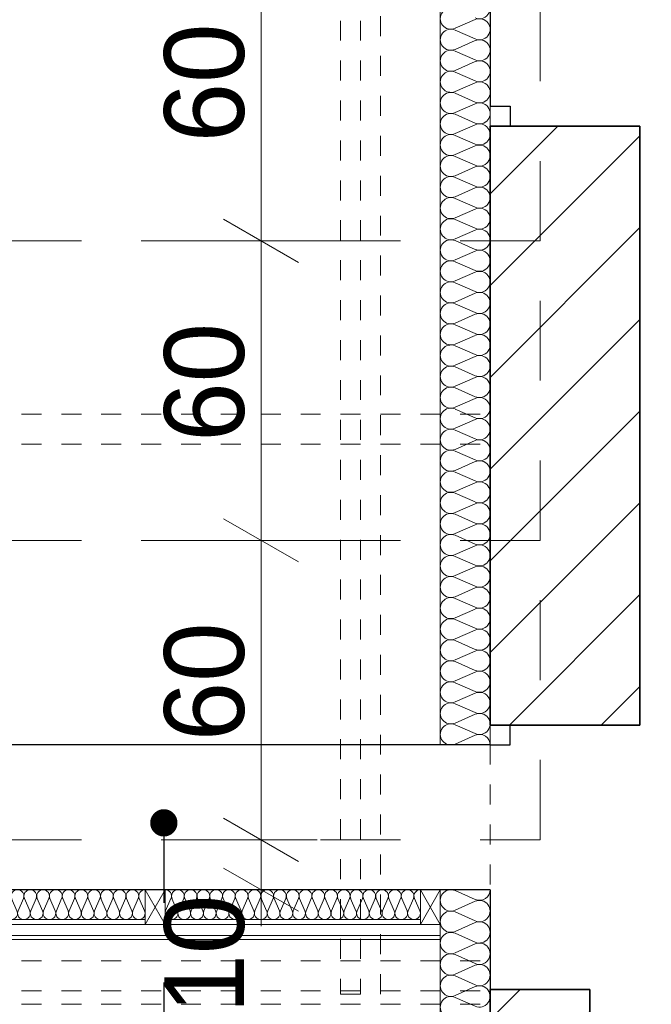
# Model space of a CAD drawing. Extents: x -547885 to -186295, y -25370 to 156194.
# Tile 86 of 256: x -507842 to -506575, y 41918 to 43891. Entities that reach past the tile are written whole.
import ezdxf

# ---------------------------------------------------------------- set-up
doc = ezdxf.new("R2010")
doc.units = 0
doc.header["$MEASUREMENT"] = 0
for name, pattern in [('Hidden Line copy', [80, 40, -40]), ('Krawędzie ukryte', [150, 100, -50]), ('Przerywana', [320, 160, -160])]:
    doc.linetypes.add(name, pattern=pattern)
for name, color, linetype in [('Arch ocieplenie', 7, 'Continuous'), ('Arch zmurowania', 7, 'Continuous'), ('INWENT WYMIARY', 7, 'Continuous')]:
    doc.layers.add(name, color=color, linetype=linetype)
for name, color, linetype, lineweight, true_color in [('Arch ocieplenie_Nr_Pióra__44', 7, 'Continuous', 9, 0x029e21), ('Arch ocieplenie_Nr_Pióra__9', 7, 'Continuous', 9, 0x3dad99), ('Arch wykończenie_Nr_Pióra__115', 7, 'Continuous', 13, 0xff66ff), ('Arch wykończenie_Nr_Pióra__3', 7, 'Continuous', 18, 0xff6600), ('Arch wykończenie_Nr_Pióra__9', 7, 'Continuous', 9, 0x3dad99), ('INWENT DACH_Nr_Pióra__2', 7, 'Continuous', 13, 0x7f7f7f), ('INWENT KONST. DREWNIANA_Nr_Pióra__2', 7, 'Continuous', 13, 0x7f7f7f)]:
    doc.layers.add(name, color=color, linetype=linetype, lineweight=lineweight, true_color=true_color)
for name, color, linetype, lineweight in [('Arch opisy_Nr_Pióra__21', 7, 'Continuous', 9), ('Arch zmurowania_Nr_Pióra__21', 7, 'Continuous', 9), ('Arch zmurowania_Nr_Pióra__27', 7, 'Continuous', 35), ('INWENT WYMIARY_Nr_Pióra__21', 7, 'Continuous', 9), ('INWENT. DRZWI_Nr_Pióra__21', 7, 'Continuous', 9), ('INWENT.ŚCIANY_Nr_Pióra__1', 7, 'Continuous', 25), ('INWENT.ŚCIANY_Nr_Pióra__21', 7, 'Continuous', 9), ('Istniejące stropy_Nr_Pióra__5', 7, 'Continuous', 13)]:
    doc.layers.add(name, color=color, linetype=linetype, lineweight=lineweight)
doc.styles.add('GENERATED_STYLE_2', font='txt')
doc.dimstyles.new('GENERATED_STYLE__13', dxfattribs={"dimtxt": 0.18, "dimasz": 109.44, "dimexe": 0.18, "dimexo": 0.0625, "dimgap": 0.09, "dimtad": 0, "dimtih": 1, "dimtoh": 1, "dimdec": 4, "dimzin": 0, "dimdsep": 46, "dimcen": 0.09, "dimadec": 0, "dimazin": 0, "dimtfac": 1, "dimtdec": 4, "dimtmove": 0, "dimatfit": 3, "dimldrblk": 'ARROWHEAD_11', "dimfxl": 0, "dimtolj": 1, "dimtzin": 0, "dimarcsym": 0})
doc.dimstyles.new('GENERATED_STYLE__5', dxfattribs={"dimtxt": 160.000002, "dimasz": 114, "dimexe": 0.18, "dimexo": 0, "dimgap": 0.09, "dimtad": 1, "dimtih": 1, "dimtoh": 1, "dimdec": 0, "dimlfac": 0.1, "dimzin": 0, "dimdsep": 46, "dimtxsty": 'GENERATED_STYLE_2', "dimblk": 'ARROWHEAD_2', "dimblk1": 'ARROWHEAD_2', "dimblk2": 'ARROWHEAD_2', "dimcen": 0.09, "dimclrd": 7, "dimclre": 7, "dimclrt": 7, "dimazin": 0, "dimtfac": 1, "dimtdec": 4, "dimtmove": 0, "dimatfit": 3, "dimfxl": 0, "dimtolj": 1, "dimtzin": 0, "dimarcsym": 0})
doc.dimstyles.new('GENERATED_STYLE__7', dxfattribs={"dimtxt": 160.000002, "dimasz": 114, "dimexe": 0.18, "dimexo": 0, "dimgap": 0.09, "dimtad": 1, "dimdec": 0, "dimlfac": 0.1, "dimzin": 0, "dimdsep": 46, "dimtxsty": 'GENERATED_STYLE_2', "dimblk": 'ARROWHEAD_2', "dimblk1": 'ARROWHEAD_2', "dimblk2": 'ARROWHEAD_2', "dimcen": 0.09, "dimclrd": 7, "dimclre": 7, "dimclrt": 7, "dimazin": 0, "dimtfac": 1, "dimtdec": 4, "dimtmove": 0, "dimatfit": 3, "dimfxl": 0, "dimtolj": 1, "dimtzin": 0, "dimarcsym": 0})
pattern_1 = [(45, (0, 0), (-91.923878, 91.923878), [])]

# ---------------------------------------------------------------- blocks, each defined once
blk = doc.blocks.new('Izolacja cieplna 14_75', base_point=(-508102.3, 42147.6))
at = {"layer": 'Arch ocieplenie_Nr_Pióra__44', "linetype": 'Continuous'}
for p, q in [((-508101.2, 42105.5), (-508090.6, 42129.8)), ((-508088.5, 42129.8), (-508077.8, 42105.5)), ((-508075.6, 42105.5), (-508065, 42129.8)), ((-508062.9, 42129.8), (-508052.2, 42105.5)), ((-508050, 42105.5), (-508039.4, 42129.8)), ((-508037.3, 42129.8), (-508026.6, 42105.5)), ((-508024.4, 42105.5), (-508013.8, 42129.8)), ((-508011.7, 42129.8), (-508001, 42105.5)), ((-507998.8, 42105.5), (-507988.2, 42129.8)), ((-507986.1, 42129.8), (-507975.4, 42105.5)), ((-507973.2, 42105.5), (-507962.6, 42129.8)), ((-507960.5, 42129.8), (-507949.8, 42105.5)), ((-507947.6, 42105.5), (-507937, 42129.8)), ((-507934.9, 42129.8), (-507924.2, 42105.5)), ((-507922, 42105.5), (-507911.4, 42129.8)), ((-507909.3, 42129.8), (-507898.6, 42105.5)), ((-507896.4, 42105.5), (-507885.8, 42129.8)), ((-507883.7, 42129.8), (-507873, 42105.5)), ((-507870.8, 42105.5), (-507860.2, 42129.8)), ((-507858.1, 42129.8), (-507847.4, 42105.5)), ((-507845.2, 42105.5), (-507834.6, 42129.8)), ((-507832.5, 42129.8), (-507821.8, 42105.5)), ((-507819.6, 42105.5), (-507809, 42129.8)), ((-507806.9, 42129.8), (-507796.2, 42105.5)), ((-507794, 42105.5), (-507783.4, 42129.8)), ((-507781.3, 42129.8), (-507770.6, 42105.5)), ((-507768.4, 42105.5), (-507757.8, 42129.8)), ((-507755.7, 42129.8), (-507745, 42105.5)), ((-507742.8, 42105.5), (-507732.2, 42129.8)), ((-507730.1, 42129.8), (-507719.4, 42105.5)), ((-507717.2, 42105.5), (-507706.6, 42129.8)), ((-507704.5, 42129.8), (-507693.8, 42105.5)), ((-507691.6, 42105.5), (-507681, 42129.8)), ((-507678.9, 42129.8), (-507668.2, 42105.5)), ((-507666, 42105.5), (-507655.4, 42129.8)), ((-507653.3, 42129.8), (-507642.6, 42105.5)), ((-507640.4, 42105.5), (-507629.8, 42129.8)), ((-507627.7, 42129.8), (-507617, 42105.5)), ((-507614.8, 42105.5), (-507604.2, 42129.8)), ((-507602.1, 42129.8), (-507591.4, 42105.5))]:
    blk.add_line(p, q, dxfattribs=at)
for centre, start_param, end_param in [((-508102.3, 42134.9), 5.870392, 7.853982), ((-508076.7, 42134.9), 5.870392, 9.837571), ((-508051.1, 42134.9), 5.870392, 9.837571), ((-508025.5, 42134.9), 5.870392, 9.837571), ((-507999.9, 42134.9), 5.870392, 9.837571), ((-507974.3, 42134.9), 5.870392, 9.837571), ((-507948.7, 42134.9), 5.870392, 9.837571), ((-507923.1, 42134.9), 5.870392, 9.837571), ((-507897.5, 42134.9), 5.870392, 9.837571), ((-507871.9, 42134.9), 5.870392, 9.837571), ((-507846.3, 42134.9), 5.870392, 9.837571), ((-507820.7, 42134.9), 5.870392, 9.837571), ((-507795.1, 42134.9), 5.870392, 9.837571), ((-507769.5, 42134.9), 5.870392, 9.837571), ((-507743.9, 42134.9), 5.870392, 9.837571), ((-507718.3, 42134.9), 5.870392, 9.837571), ((-507692.7, 42134.9), 5.870392, 9.837571), ((-507667.1, 42134.9), 5.870392, 9.837571), ((-507641.5, 42134.9), 5.870392, 9.837571), ((-507615.9, 42134.9), 5.870392, 9.837571), ((-507590.3, 42134.9), 1.570796, 3.554385), ((-508089.5, 42100.4), 2.728799, 6.695979), ((-508063.9, 42100.4), 2.728799, 6.695979), ((-508038.3, 42100.4), 2.728799, 6.695979), ((-508012.7, 42100.4), 2.728799, 6.695979), ((-507987.1, 42100.4), 2.728799, 6.695979), ((-507961.5, 42100.4), 2.728799, 6.695979), ((-507935.9, 42100.4), 2.728799, 6.695979), ((-507910.3, 42100.4), 2.728799, 6.695979), ((-507884.7, 42100.4), 2.728799, 6.695979), ((-507859.1, 42100.4), 2.728799, 6.695979), ((-507833.5, 42100.4), 2.728799, 6.695979), ((-507807.9, 42100.4), 2.728799, 6.695979), ((-507782.3, 42100.4), 2.728799, 6.695979), ((-507756.7, 42100.4), 2.728799, 6.695979), ((-507731.1, 42100.4), 2.728799, 6.695979), ((-507705.5, 42100.4), 2.728799, 6.695979), ((-507679.9, 42100.4), 2.728799, 6.695979), ((-507654.3, 42100.4), 2.728799, 6.695979), ((-507628.7, 42100.4), 2.728799, 6.695979), ((-507603.1, 42100.4), 2.728799, 6.695979)]:
    blk.add_ellipse(centre, major_axis=(12.8, 0), ratio=0.996929, start_param=start_param, end_param=end_param, dxfattribs=at)
blk = doc.blocks.new('Izolacja cieplna 14_76', base_point=(-507550.3, 42147.6))
at = {"layer": 'Arch ocieplenie_Nr_Pióra__44', "linetype": 'Continuous'}
for p, q in [((-507549.2, 42105.5), (-507538.6, 42129.8)), ((-507536.5, 42129.8), (-507525.8, 42105.5)), ((-507523.6, 42105.5), (-507513, 42129.8)), ((-507510.9, 42129.8), (-507500.2, 42105.5)), ((-507498, 42105.5), (-507487.4, 42129.8)), ((-507485.3, 42129.8), (-507474.6, 42105.5)), ((-507472.4, 42105.5), (-507461.8, 42129.8)), ((-507459.7, 42129.8), (-507449, 42105.5)), ((-507446.8, 42105.5), (-507436.2, 42129.8)), ((-507434.1, 42129.8), (-507423.4, 42105.5)), ((-507421.2, 42105.5), (-507410.6, 42129.8)), ((-507408.5, 42129.8), (-507397.8, 42105.5)), ((-507395.6, 42105.5), (-507385, 42129.8)), ((-507382.9, 42129.8), (-507372.2, 42105.5)), ((-507370, 42105.5), (-507359.4, 42129.8)), ((-507357.3, 42129.8), (-507346.6, 42105.5)), ((-507344.4, 42105.5), (-507333.8, 42129.8)), ((-507331.7, 42129.8), (-507321, 42105.5)), ((-507318.8, 42105.5), (-507308.2, 42129.8)), ((-507306.1, 42129.8), (-507295.4, 42105.5)), ((-507293.2, 42105.5), (-507282.6, 42129.8)), ((-507280.5, 42129.8), (-507269.8, 42105.5)), ((-507267.6, 42105.5), (-507257, 42129.8)), ((-507254.9, 42129.8), (-507244.2, 42105.5)), ((-507242, 42105.5), (-507231.4, 42129.8)), ((-507229.3, 42129.8), (-507218.6, 42105.5)), ((-507216.4, 42105.5), (-507205.8, 42129.8)), ((-507203.7, 42129.8), (-507193, 42105.5)), ((-507190.8, 42105.5), (-507180.2, 42129.8)), ((-507178.1, 42129.8), (-507167.4, 42105.5)), ((-507165.2, 42105.5), (-507154.6, 42129.8)), ((-507152.5, 42129.8), (-507141.8, 42105.5)), ((-507139.6, 42105.5), (-507129, 42129.8)), ((-507126.9, 42129.8), (-507116.2, 42105.5)), ((-507114, 42105.5), (-507103.4, 42129.8)), ((-507101.3, 42129.8), (-507090.6, 42105.5)), ((-507088.4, 42105.5), (-507077.8, 42129.8)), ((-507075.7, 42129.8), (-507065, 42105.5)), ((-507062.8, 42105.5), (-507052.2, 42129.8)), ((-507050.1, 42129.8), (-507039.4, 42105.5))]:
    blk.add_line(p, q, dxfattribs=at)
for centre, start_param, end_param in [((-507550.3, 42134.9), 5.870392, 7.853982), ((-507524.7, 42134.9), 5.870392, 9.837571), ((-507499.1, 42134.9), 5.870392, 9.837571), ((-507473.5, 42134.9), 5.870392, 9.837571), ((-507447.9, 42134.9), 5.870392, 9.837571), ((-507422.3, 42134.9), 5.870392, 9.837571), ((-507396.7, 42134.9), 5.870392, 9.837571), ((-507371.1, 42134.9), 5.870392, 9.837571), ((-507345.5, 42134.9), 5.870392, 9.837571), ((-507319.9, 42134.9), 5.870392, 9.837571), ((-507294.3, 42134.9), 5.870392, 9.837571), ((-507268.7, 42134.9), 5.870392, 9.837571), ((-507243.1, 42134.9), 5.870392, 9.837571), ((-507217.5, 42134.9), 5.870392, 9.837571), ((-507191.9, 42134.9), 5.870392, 9.837571), ((-507166.3, 42134.9), 5.870392, 9.837571), ((-507140.7, 42134.9), 5.870392, 9.837571), ((-507115.1, 42134.9), 5.870392, 9.837571), ((-507089.5, 42134.9), 5.870392, 9.837571), ((-507063.9, 42134.9), 5.870392, 9.837571), ((-507038.3, 42134.9), 1.570796, 3.554385), ((-507537.5, 42100.4), 2.728799, 6.695979), ((-507511.9, 42100.4), 2.728799, 6.695979), ((-507486.3, 42100.4), 2.728799, 6.695979), ((-507460.7, 42100.4), 2.728799, 6.695979), ((-507435.1, 42100.4), 2.728799, 6.695979), ((-507409.5, 42100.4), 2.728799, 6.695979), ((-507383.9, 42100.4), 2.728799, 6.695979), ((-507358.3, 42100.4), 2.728799, 6.695979), ((-507332.7, 42100.4), 2.728799, 6.695979), ((-507307.1, 42100.4), 2.728799, 6.695979), ((-507281.5, 42100.4), 2.728799, 6.695979), ((-507255.9, 42100.4), 2.728799, 6.695979), ((-507230.3, 42100.4), 2.728799, 6.695979), ((-507204.7, 42100.4), 2.728799, 6.695979), ((-507179.1, 42100.4), 2.728799, 6.695979), ((-507153.5, 42100.4), 2.728799, 6.695979), ((-507127.9, 42100.4), 2.728799, 6.695979), ((-507102.3, 42100.4), 2.728799, 6.695979), ((-507076.7, 42100.4), 2.728799, 6.695979), ((-507051.1, 42100.4), 2.728799, 6.695979)]:
    blk.add_ellipse(centre, major_axis=(12.8, 0), ratio=0.996929, start_param=start_param, end_param=end_param, dxfattribs=at)
blk = doc.blocks.new('Izolacja cieplna 14_84', base_point=(-506898.3, 42147.6))
at = {"layer": 'Arch ocieplenie_Nr_Pióra__9', "linetype": 'Continuous'}
for p, q in [((-506968.5, 42145.8), (-506928.1, 42128)), ((-506928.1, 42124.4), (-506968.5, 42106.6)), ((-506968.5, 42103), (-506928.1, 42085.2)), ((-506928.1, 42081.7), (-506968.5, 42063.9)), ((-506968.5, 42060.3), (-506928.1, 42042.5)), ((-506928.1, 42038.9), (-506968.5, 42021.1)), ((-506968.5, 42017.5), (-506928.1, 41999.7)), ((-506928.1, 41996.1), (-506968.5, 41978.3)), ((-506968.5, 41974.7), (-506928.1, 41956.9)), ((-506928.1, 41953.3), (-506968.5, 41935.5)), ((-506968.5, 41931.9), (-506928.1, 41914.1))]:
    blk.add_line(p, q, dxfattribs=at)
for centre, start_param, end_param in [((-506977.1, 42126.2), 2.728799, 6.695979), ((-506919.6, 42147.6), 5.870392, 7.853982), ((-506919.6, 42104.8), 5.870392, 9.837571), ((-506977.1, 42083.5), 2.728799, 6.695979), ((-506919.6, 42062.1), 5.870392, 9.837571), ((-506977.1, 42040.7), 2.728799, 6.695979), ((-506919.6, 42019.3), 5.870392, 9.837571), ((-506977.1, 41997.9), 2.728799, 6.695979), ((-506919.6, 41976.5), 5.870392, 9.837571), ((-506977.1, 41955.1), 2.728799, 6.695979), ((-506919.6, 41933.7), 5.870392, 9.837571), ((-506977.1, 41912.3), 2.728799, 6.695979)]:
    blk.add_ellipse(centre, major_axis=(0, -21.4), ratio=0.994127, start_param=start_param, end_param=end_param, dxfattribs=at)
blk = doc.blocks.new('Izolacja cieplna 14_206', base_point=(-506898.3, 44757.6))
at = {"layer": 'Arch ocieplenie_Nr_Pióra__44', "linetype": 'Continuous'}
for p, q in [((-506928.1, 43891.1), (-506968.5, 43873.6)), ((-506968.5, 43870), (-506928.1, 43852.5)), ((-506928.1, 43849), (-506968.5, 43831.4)), ((-506968.5, 43827.9), (-506928.1, 43810.3)), ((-506928.1, 43806.8), (-506968.5, 43789.2)), ((-506968.5, 43785.7), (-506928.1, 43768.1)), ((-506928.1, 43764.6), (-506968.5, 43747)), ((-506968.5, 43743.5), (-506928.1, 43725.9)), ((-506928.1, 43722.4), (-506968.5, 43704.9)), ((-506968.5, 43701.3), (-506928.1, 43683.8)), ((-506928.1, 43680.2), (-506968.5, 43662.7)), ((-506968.5, 43659.1), (-506928.1, 43641.6)), ((-506928.1, 43638), (-506968.5, 43620.5)), ((-506968.5, 43617), (-506928.1, 43599.4)), ((-506928.1, 43595.9), (-506968.5, 43578.3)), ((-506968.5, 43574.8), (-506928.1, 43557.2)), ((-506928.1, 43553.7), (-506968.5, 43536.1)), ((-506968.5, 43532.6), (-506928.1, 43515)), ((-506928.1, 43511.5), (-506968.5, 43493.9)), ((-506968.5, 43490.4), (-506928.1, 43472.9)), ((-506928.1, 43469.3), (-506968.5, 43451.8)), ((-506968.5, 43448.2), (-506928.1, 43430.7)), ((-506928.1, 43427.1), (-506968.5, 43409.6)), ((-506968.5, 43406), (-506928.1, 43388.5)), ((-506928.1, 43385), (-506968.5, 43367.4)), ((-506968.5, 43363.9), (-506928.1, 43346.3)), ((-506928.1, 43342.8), (-506968.5, 43325.2)), ((-506968.5, 43321.7), (-506928.1, 43304.1)), ((-506928.1, 43300.6), (-506968.5, 43283)), ((-506968.5, 43279.5), (-506928.1, 43261.9)), ((-506928.1, 43258.4), (-506968.5, 43240.9)), ((-506968.5, 43237.3), (-506928.1, 43219.8)), ((-506928.1, 43216.2), (-506968.5, 43198.7)), ((-506968.5, 43195.1), (-506928.1, 43177.6)), ((-506928.1, 43174), (-506968.5, 43156.5)), ((-506968.5, 43153), (-506928.1, 43135.4)), ((-506928.1, 43131.9), (-506968.5, 43114.3)), ((-506968.5, 43110.8), (-506928.1, 43093.2)), ((-506928.1, 43089.7), (-506968.5, 43072.1)), ((-506968.5, 43068.6), (-506928.1, 43051)), ((-506928.1, 43047.5), (-506968.5, 43029.9)), ((-506968.5, 43026.4), (-506928.1, 43008.9)), ((-506928.1, 43005.3), (-506968.5, 42987.8)), ((-506968.5, 42984.2), (-506928.1, 42966.7)), ((-506928.1, 42963.1), (-506968.5, 42945.6)), ((-506968.5, 42942), (-506928.1, 42924.5)), ((-506928.1, 42921), (-506968.5, 42903.4)), ((-506968.5, 42899.9), (-506928.1, 42882.3)), ((-506928.1, 42878.8), (-506968.5, 42861.2)), ((-506968.5, 42857.7), (-506928.1, 42840.1)), ((-506928.1, 42836.6), (-506968.5, 42819)), ((-506968.5, 42815.5), (-506928.1, 42797.9)), ((-506928.1, 42794.4), (-506968.5, 42776.9)), ((-506968.5, 42773.3), (-506928.1, 42755.8)), ((-506928.1, 42752.2), (-506968.5, 42734.7)), ((-506968.5, 42731.1), (-506928.1, 42713.6)), ((-506928.1, 42710), (-506968.5, 42692.5)), ((-506968.5, 42689), (-506928.1, 42671.4)), ((-506928.1, 42667.9), (-506968.5, 42650.3)), ((-506968.5, 42646.8), (-506928.1, 42629.2)), ((-506928.1, 42625.7), (-506968.5, 42608.1)), ((-506968.5, 42604.6), (-506928.1, 42587)), ((-506928.1, 42583.5), (-506968.5, 42565.9)), ((-506968.5, 42562.4), (-506928.1, 42544.9)), ((-506928.1, 42541.3), (-506968.5, 42523.8)), ((-506968.5, 42520.2), (-506928.1, 42502.7)), ((-506928.1, 42499.1), (-506968.5, 42481.6)), ((-506968.5, 42478), (-506928.1, 42460.5)), ((-506928.1, 42457), (-506968.5, 42439.4))]:
    blk.add_line(p, q, dxfattribs=at)
for centre, start_param, end_param in [((-506919.6, 43914), 4.299595, 8.266774), ((-506977.1, 43892.9), 1.158003, 5.125183), ((-506919.6, 43871.8), 4.299595, 8.266774), ((-506977.1, 43850.7), 1.158003, 5.125183), ((-506919.6, 43829.6), 4.299595, 8.266774), ((-506977.1, 43808.5), 1.158003, 5.125183), ((-506919.6, 43787.5), 4.299595, 8.266774), ((-506977.1, 43766.4), 1.158003, 5.125183), ((-506919.6, 43745.3), 4.299595, 8.266774), ((-506977.1, 43724.2), 1.158003, 5.125183), ((-506919.6, 43703.1), 4.299595, 8.266774), ((-506977.1, 43682), 1.158003, 5.125183), ((-506919.6, 43660.9), 4.299595, 8.266774), ((-506977.1, 43639.8), 1.158003, 5.125183), ((-506919.6, 43618.7), 4.299595, 8.266774), ((-506977.1, 43597.6), 1.158003, 5.125183), ((-506919.6, 43576.5), 4.299595, 8.266774), ((-506977.1, 43555.5), 1.158003, 5.125183), ((-506919.6, 43534.4), 4.299595, 8.266774), ((-506977.1, 43513.3), 1.158003, 5.125183), ((-506919.6, 43492.2), 4.299595, 8.266774), ((-506977.1, 43471.1), 1.158003, 5.125183), ((-506919.6, 43450), 4.299595, 8.266774), ((-506977.1, 43428.9), 1.158003, 5.125183), ((-506919.6, 43407.8), 4.299595, 8.266774), ((-506977.1, 43386.7), 1.158003, 5.125183), ((-506919.6, 43365.6), 4.299595, 8.266774), ((-506977.1, 43344.5), 1.158003, 5.125183), ((-506919.6, 43323.5), 4.299595, 8.266774), ((-506977.1, 43302.4), 1.158003, 5.125183), ((-506919.6, 43281.3), 4.299595, 8.266774), ((-506977.1, 43260.2), 1.158003, 5.125183), ((-506919.6, 43239.1), 4.299595, 8.266774), ((-506977.1, 43218), 1.158003, 5.125183), ((-506919.6, 43196.9), 4.299595, 8.266774), ((-506977.1, 43175.8), 1.158003, 5.125183), ((-506919.6, 43154.7), 4.299595, 8.266774), ((-506977.1, 43133.6), 1.158003, 5.125183), ((-506919.6, 43112.5), 4.299595, 8.266774), ((-506977.1, 43091.5), 1.158003, 5.125183), ((-506919.6, 43070.4), 4.299595, 8.266774), ((-506977.1, 43049.3), 1.158003, 5.125183), ((-506919.6, 43028.2), 4.299595, 8.266774), ((-506977.1, 43007.1), 1.158003, 5.125183), ((-506919.6, 42986), 4.299595, 8.266774), ((-506977.1, 42964.9), 1.158003, 5.125183), ((-506919.6, 42943.8), 4.299595, 8.266774), ((-506977.1, 42922.7), 1.158003, 5.125183), ((-506919.6, 42901.6), 4.299595, 8.266774), ((-506977.1, 42880.5), 1.158003, 5.125183), ((-506919.6, 42859.5), 4.299595, 8.266774), ((-506977.1, 42838.4), 1.158003, 5.125183), ((-506919.6, 42817.3), 4.299595, 8.266774), ((-506977.1, 42796.2), 1.158003, 5.125183), ((-506919.6, 42775.1), 4.299595, 8.266774), ((-506977.1, 42754), 1.158003, 5.125183), ((-506919.6, 42732.9), 4.299595, 8.266774), ((-506977.1, 42711.8), 1.158003, 5.125183), ((-506919.6, 42690.7), 4.299595, 8.266774), ((-506977.1, 42669.6), 1.158003, 5.125183), ((-506919.6, 42648.5), 4.299595, 8.266774), ((-506977.1, 42627.5), 1.158003, 5.125183), ((-506919.6, 42606.4), 4.299595, 8.266774), ((-506977.1, 42585.3), 1.158003, 5.125183), ((-506919.6, 42564.2), 4.299595, 8.266774), ((-506977.1, 42543.1), 1.158003, 5.125183), ((-506919.6, 42522), 4.299595, 8.266774), ((-506977.1, 42500.9), 1.158003, 5.125183), ((-506919.6, 42479.8), 4.299595, 8.266774), ((-506977.1, 42458.7), 1.158003, 5.125183), ((-506919.6, 42437.6), 0, 1.983589)]:
    blk.add_ellipse(centre, major_axis=(21.3, 0), ratio=0.991664, start_param=start_param, end_param=end_param, dxfattribs=at)
blk = doc.blocks.new('Ściana_24', base_point=(-506898.3, 41047.6))
at = {"layer": 'Arch zmurowania_Nr_Pióra__21', "linetype": 'Continuous'}
h = blk.add_hatch(dxfattribs=at)
h.set_pattern_fill('Common_Brick', color=256, style=0, pattern_type=2)
h.set_pattern_definition(pattern_1)
h.paths.add_polyline_path([(-506698.3, 41047.6), (-506698.3, 41947.6), (-506898.3, 41947.6), (-506898.3, 41047.6)], flags=0)
at = {"layer": 'Arch zmurowania_Nr_Pióra__27', "linetype": 'Continuous'}
for p, q in [((-506698.3, 41947.6), (-506898.3, 41947.6)), ((-506898.3, 41947.6), (-506898.3, 41047.6)), ((-506698.3, 41047.6), (-506698.3, 41947.6)), ((-506898.3, 41047.6), (-506698.3, 41047.6))]:
    blk.add_line(p, q, dxfattribs=at)
blk = doc.blocks.new('Ściana_28', base_point=(-506898.3, 42477.6))
at = {"layer": 'Arch zmurowania_Nr_Pióra__21', "linetype": 'Continuous'}
h = blk.add_hatch(dxfattribs=at)
h.set_pattern_fill('Common_Brick', color=256, style=0, pattern_type=2)
h.set_pattern_definition(pattern_1)
h.paths.add_polyline_path([(-506598.3, 42477.6), (-506598.3, 43677.6), (-506898.3, 43677.6), (-506898.3, 42477.6)], flags=0)
at = {"layer": 'Arch zmurowania_Nr_Pióra__27', "linetype": 'Continuous'}
for p, q in [((-506598.3, 43677.6), (-506898.3, 43677.6)), ((-506898.3, 43677.6), (-506898.3, 42477.6)), ((-506598.3, 42477.6), (-506598.3, 43677.6)), ((-506898.3, 42477.6), (-506598.3, 42477.6))]:
    blk.add_line(p, q, dxfattribs=at)
blk = doc.blocks.new('*D542')
at = {"layer": 'INWENT WYMIARY_Nr_Pióra__21', "linetype": 'Continuous'}
for p, q in [((-507432.9, 42290.9), (-507282.9, 42204.3)), ((-507245.4, 42247.6), (-507470.4, 42247.6)), ((-507357.9, 42147.6), (-507357.9, 42247.6)), ((-507432.9, 42190.9), (-507282.9, 42104.3)), ((-507245.4, 42147.6), (-507470.4, 42147.6)), ((-507357.9, 42074.3), (-507357.9, 42147.6))]:
    blk.add_line(p, q, dxfattribs=at)
at = {"layer": 'INWENT WYMIARY_Nr_Pióra__21', "char_height": 160, "attachment_point": 7, "rotation": 90, "style": 'GENERATED_STYLE_2'}
for s, insert in [('{10}', (-507389.9, 45091)), ('{30}', (-507389.9, 44695.2)), ('{60}', (-507389.9, 44245.2)), ('{60}', (-507389.9, 43645.2)), ('{60}', (-507389.9, 43045.2)), ('{60}', (-507389.9, 42445.2)), ('{10}', (-507389.9, 41899.5))]:
    blk.add_mtext(s, dxfattribs=dict(at, insert=insert))
blk = doc.blocks.new('ARROWHEAD_2')
at = {"color": 0, "linetype": 'Continuous', "lineweight": 0}
for p, q in [((-0.378, -0.655), (0.378, 0.655)), ((0, 0), (-1, 0))]:
    blk.add_line(p, q, dxfattribs=at)
blk = doc.blocks.new('*D543')
at = {"layer": 'INWENT WYMIARY_Nr_Pióra__21', "linetype": 'Continuous'}
for p, q in [((-507432.9, 42890.9), (-507282.9, 42804.3)), ((-507245.4, 42847.6), (-507470.4, 42847.6)), ((-507357.9, 42247.6), (-507357.9, 42847.6)), ((-507432.9, 42290.9), (-507282.9, 42204.3)), ((-507245.4, 42247.6), (-507470.4, 42247.6))]:
    blk.add_line(p, q, dxfattribs=at)
at = {"layer": 'INWENT WYMIARY_Nr_Pióra__21', "char_height": 160, "attachment_point": 7, "rotation": 90, "style": 'GENERATED_STYLE_2'}
for s, insert in [('{10}', (-507389.9, 45091)), ('{30}', (-507389.9, 44695.2)), ('{60}', (-507389.9, 44245.2)), ('{60}', (-507389.9, 43645.2)), ('{60}', (-507389.9, 43045.2)), ('{60}', (-507389.9, 42445.2)), ('{10}', (-507389.9, 41899.5))]:
    blk.add_mtext(s, dxfattribs=dict(at, insert=insert))
blk = doc.blocks.new('*D544')
at = {"layer": 'INWENT WYMIARY_Nr_Pióra__21', "linetype": 'Continuous'}
for p, q in [((-507432.9, 43490.9), (-507282.9, 43404.3)), ((-507245.4, 43447.6), (-507470.4, 43447.6)), ((-507357.9, 42847.6), (-507357.9, 43447.6)), ((-507432.9, 42890.9), (-507282.9, 42804.3)), ((-507245.4, 42847.6), (-507470.4, 42847.6))]:
    blk.add_line(p, q, dxfattribs=at)
at = {"layer": 'INWENT WYMIARY_Nr_Pióra__21', "char_height": 160, "attachment_point": 7, "rotation": 90, "style": 'GENERATED_STYLE_2'}
for s, insert in [('{10}', (-507389.9, 45091)), ('{30}', (-507389.9, 44695.2)), ('{60}', (-507389.9, 44245.2)), ('{60}', (-507389.9, 43645.2)), ('{60}', (-507389.9, 43045.2)), ('{60}', (-507389.9, 42445.2)), ('{10}', (-507389.9, 41899.5))]:
    blk.add_mtext(s, dxfattribs=dict(at, insert=insert))
blk = doc.blocks.new('*D545')
at = {"layer": 'INWENT WYMIARY_Nr_Pióra__21', "linetype": 'Continuous'}
for p, q in [((-507432.9, 44090.9), (-507282.9, 44004.3)), ((-507245.4, 44047.6), (-507470.4, 44047.6)), ((-507357.9, 43447.6), (-507357.9, 44047.6)), ((-507432.9, 43490.9), (-507282.9, 43404.3)), ((-507245.4, 43447.6), (-507470.4, 43447.6))]:
    blk.add_line(p, q, dxfattribs=at)
at = {"layer": 'INWENT WYMIARY_Nr_Pióra__21', "char_height": 160, "attachment_point": 7, "rotation": 90, "style": 'GENERATED_STYLE_2'}
for s, insert in [('{10}', (-507389.9, 45091)), ('{30}', (-507389.9, 44695.2)), ('{60}', (-507389.9, 44245.2)), ('{60}', (-507389.9, 43645.2)), ('{60}', (-507389.9, 43045.2)), ('{60}', (-507389.9, 42445.2)), ('{10}', (-507389.9, 41899.5))]:
    blk.add_mtext(s, dxfattribs=dict(at, insert=insert))
blk = doc.blocks.new('*D546')
at = {"layer": 'INWENT WYMIARY_Nr_Pióra__21', "linetype": 'Continuous'}
for p, q in [((-507432.9, 44690.9), (-507282.9, 44604.3)), ((-507245.4, 44647.6), (-507470.4, 44647.6)), ((-507357.9, 44047.6), (-507357.9, 44647.6)), ((-507432.9, 44090.9), (-507282.9, 44004.3)), ((-507245.4, 44047.6), (-507470.4, 44047.6))]:
    blk.add_line(p, q, dxfattribs=at)
at = {"layer": 'INWENT WYMIARY_Nr_Pióra__21', "char_height": 160, "attachment_point": 7, "rotation": 90, "style": 'GENERATED_STYLE_2'}
for s, insert in [('{10}', (-507389.9, 45091)), ('{30}', (-507389.9, 44695.2)), ('{60}', (-507389.9, 44245.2)), ('{60}', (-507389.9, 43645.2)), ('{60}', (-507389.9, 43045.2)), ('{60}', (-507389.9, 42445.2)), ('{10}', (-507389.9, 41899.5))]:
    blk.add_mtext(s, dxfattribs=dict(at, insert=insert))
blk = doc.blocks.new('*D547')
at = {"layer": 'INWENT WYMIARY_Nr_Pióra__21', "linetype": 'Continuous'}
for p, q in [((-507432.9, 44990.9), (-507282.9, 44904.3)), ((-507245.4, 44947.6), (-507470.4, 44947.6)), ((-507357.9, 44647.6), (-507357.9, 44947.6)), ((-507432.9, 44690.9), (-507282.9, 44604.3)), ((-507245.4, 44647.6), (-507470.4, 44647.6))]:
    blk.add_line(p, q, dxfattribs=at)
at = {"layer": 'INWENT WYMIARY_Nr_Pióra__21', "char_height": 160, "attachment_point": 7, "rotation": 90, "style": 'GENERATED_STYLE_2'}
for s, insert in [('{10}', (-507389.9, 45091)), ('{30}', (-507389.9, 44695.2)), ('{60}', (-507389.9, 44245.2)), ('{60}', (-507389.9, 43645.2)), ('{60}', (-507389.9, 43045.2)), ('{60}', (-507389.9, 42445.2)), ('{10}', (-507389.9, 41899.5))]:
    blk.add_mtext(s, dxfattribs=dict(at, insert=insert))
blk = doc.blocks.new('*D548')
at = {"layer": 'INWENT WYMIARY_Nr_Pióra__21', "linetype": 'Continuous'}
for p, q in [((-507357.9, 45047.6), (-507357.9, 45121)), ((-507282.9, 45004.3), (-507432.9, 45090.9)), ((-507245.4, 45047.6), (-507470.4, 45047.6)), ((-507357.9, 44947.6), (-507357.9, 45047.6)), ((-507432.9, 44990.9), (-507282.9, 44904.3)), ((-507245.4, 44947.6), (-507470.4, 44947.6))]:
    blk.add_line(p, q, dxfattribs=at)
at = {"layer": 'INWENT WYMIARY_Nr_Pióra__21', "char_height": 160, "attachment_point": 7, "rotation": 90, "style": 'GENERATED_STYLE_2'}
for s, insert in [('{10}', (-507389.9, 45091)), ('{30}', (-507389.9, 44695.2)), ('{60}', (-507389.9, 44245.2)), ('{60}', (-507389.9, 43645.2)), ('{60}', (-507389.9, 43045.2)), ('{60}', (-507389.9, 42445.2)), ('{10}', (-507389.9, 41899.5))]:
    blk.add_mtext(s, dxfattribs=dict(at, insert=insert))
blk = doc.blocks.new('*D652')
at = {"layer": 'INWENT WYMIARY_Nr_Pióra__21', "linetype": 'Continuous'}
for p, q in [((-509898.3, 46932.8), (-509898.3, 47157.8)), ((-471873.3, 46932.8), (-471873.3, 47157.8)), ((-509855, 47120.3), (-509941.6, 46970.3)), ((-471916.6, 46970.3), (-471830, 47120.3)), ((-509971.7, 47045.3), (-509898.3, 47045.3)), ((-509898.3, 47045.3), (-471873.3, 47045.3)), ((-471873.3, 47045.3), (-471800, 47045.3))]:
    blk.add_line(p, q, dxfattribs=at)
at = {"layer": 'INWENT WYMIARY_Nr_Pióra__21', "insert": (-491116.2, 47077.3), "char_height": 160, "attachment_point": 7, "style": 'GENERATED_STYLE_2'}
blk.add_mtext('{3\xa0803}', dxfattribs=at)
blk = doc.blocks.new('ARROWHEAD_11')
at = {"color": 0, "linetype": 'Continuous', "lineweight": 0}
blk.add_line((0, 0), (-1, 0), dxfattribs=at)
at = {"color": 0, "linetype": 'Continuous', "lineweight": 0, "const_width": 0.25, "flags": 128}
blk.add_lwpolyline([(-0.125, 0, 1), (0.125, 0, 1)], format="xyb", close=True, dxfattribs=at)

msp = doc.modelspace()

# ---------------------------------------------------------------- linework, layer by layer
at = {"layer": 'Arch wykończenie_Nr_Pióra__115', "linetype": 'Przerywana'}
for p, q in [((-506798.3, 43447.6), (-506798.3, 44047.6)), ((-506798.3, 43447.6), (-509798.3, 43447.6)), ((-509798.3, 43447.6), (-506798.3, 43447.6)), ((-506798.3, 42847.6), (-506798.3, 43447.6)), ((-506798.3, 42847.6), (-509798.3, 42847.6)), ((-509798.3, 42847.6), (-506798.3, 42847.6)), ((-506798.3, 42247.6), (-506798.3, 42847.6)), ((-509798.3, 42247.6), (-506798.3, 42247.6))]:
    msp.add_line(p, q, dxfattribs=at)
at = {"layer": 'Arch wykończenie_Nr_Pióra__3', "linetype": 'Continuous'}
for p, q in [((-506998.3, 42437.6), (-506998.3, 44757.6)), ((-506998.3, 39497.6), (-506998.3, 42047.6))]:
    msp.add_line(p, q, dxfattribs=at)
at = {"layer": 'Arch wykończenie_Nr_Pióra__9', "linetype": 'Continuous'}
for p, q in [((-507550.3, 42147.6), (-507590.3, 42147.6)), ((-507590.3, 42147.6), (-507590.3, 42077.6)), ((-507590.3, 42147.6), (-507550.3, 42077.6)), ((-507550.3, 42147.6), (-507590.3, 42077.6)), ((-507550.3, 42077.6), (-507550.3, 42147.6)), ((-506998.3, 42147.6), (-507038.3, 42147.6)), ((-507038.3, 42147.6), (-507038.3, 42077.6)), ((-507038.3, 42147.6), (-506998.3, 42077.6)), ((-506998.3, 42147.6), (-507038.3, 42077.6)), ((-506998.3, 42047.6), (-506998.3, 42147.6)), ((-507590.3, 42087.6), (-508102.3, 42087.6)), ((-507038.3, 42087.6), (-507550.3, 42087.6)), ((-506998.3, 42077.6), (-509868.3, 42077.6)), ((-507590.3, 42077.6), (-507550.3, 42077.6)), ((-507038.3, 42077.6), (-506998.3, 42077.6)), ((-506998.3, 42047.6), (-509898.3, 42047.6)), ((-506998.3, 42055.6), (-509890.3, 42055.6))]:
    msp.add_line(p, q, dxfattribs=at)
at = {"layer": 'INWENT DACH_Nr_Pióra__2', "linetype": 'Hidden Line copy'}
for p, q in [((-506898.3, 41918.2), (-506898.3, 45428.9)), ((-509998.3, 41918.2), (-506898.3, 41918.2))]:
    msp.add_line(p, q, dxfattribs=at)
at = {"layer": 'INWENT KONST. DREWNIANA_Nr_Pióra__2', "linetype": 'Hidden Line copy'}
for p, q in [((-507198.3, 45408.9), (-507198.3, 41938.2)), ((-507158.3, 45408.9), (-507158.3, 41938.2)), ((-507118.3, 41938.2), (-507118.3, 45408.9)), ((-509998.3, 43100.4), (-506898.3, 43100.4)), ((-509998.3, 43040.4), (-506898.3, 43040.4)), ((-509998.3, 42004.8), (-506898.3, 42004.8)), ((-509998.3, 41944.8), (-506898.3, 41944.8)), ((-507198.3, 41938.2), (-507118.3, 41938.2))]:
    msp.add_line(p, q, dxfattribs=at)
at = {"layer": 'INWENT. DRZWI_Nr_Pióra__21', "linetype": 'Continuous'}
for p, q in [((-506898.3, 43717.6), (-506898.3, 43677.6)), ((-506898.3, 43677.6), (-506858.3, 43677.6)), ((-506898.3, 42477.6), (-506858.3, 42477.6)), ((-506898.3, 42477.6), (-506898.3, 42437.6))]:
    msp.add_line(p, q, dxfattribs=at)
at = {"layer": 'INWENT.ŚCIANY_Nr_Pióra__1', "linetype": 'Continuous'}
for p, q in [((-506898.3, 44757.6), (-506898.3, 43717.6)), ((-506898.3, 43717.6), (-506858.3, 43717.6)), ((-506858.3, 43717.6), (-506858.3, 43677.6)), ((-506858.3, 43677.6), (-506598.3, 43677.6)), ((-506598.3, 42477.6), (-506598.3, 43677.6)), ((-506858.3, 42437.6), (-506858.3, 42477.6)), ((-506858.3, 42477.6), (-506598.3, 42477.6)), ((-506898.3, 42437.6), (-509508.3, 42437.6)), ((-506898.3, 42437.6), (-506858.3, 42437.6)), ((-506898.3, 42147.6), (-509798.3, 42147.6)), ((-506898.3, 42147.6), (-506898.3, 41947.6)), ((-506898.3, 41947.6), (-506698.3, 41947.6)), ((-506698.3, 41947.6), (-506698.3, 41047.6))]:
    msp.add_line(p, q, dxfattribs=at)
at = {"layer": 'INWENT.ŚCIANY_Nr_Pióra__21', "linetype": 'Continuous'}
msp.add_line((-506898.3, 41947.6), (-506898.3, 41047.6), dxfattribs=at)
at = {"layer": 'Istniejące stropy_Nr_Pióra__5', "linetype": 'Krawędzie ukryte'}
msp.add_line((-506898.3, 42477.6), (-506898.3, 43677.6), dxfattribs=at)

# ---------------------------------------------------------------- block references
at = {"layer": 'Arch ocieplenie', "color": 104, "linetype": 'Continuous', "lineweight": 13, "true_color": 0x029e21}
for name, p in [('Izolacja cieplna 14_206', (-506898.3, 44757.6)), ('Izolacja cieplna 14_75', (-508102.3, 42147.6)), ('Izolacja cieplna 14_76', (-507550.3, 42147.6)), ('Izolacja cieplna 14_84', (-506898.3, 42147.6))]:
    msp.add_blockref(name, p, dxfattribs=at)
at = {"layer": 'Arch zmurowania'}
for name, p in [('Ściana_28', (-506898.3, 42477.6)), ('Ściana_24', (-506898.3, 41047.6))]:
    msp.add_blockref(name, p, dxfattribs=at)

# ---------------------------------------------------------------- dimensions: what is measured, and where the dimension line sits
at = {"layer": 'INWENT WYMIARY', "linetype": 'Continuous'}
dim = msp.add_linear_dim(base=(-509898.3276, 47045.2825), p1=(-509898.3276, 34625.6987), p2=(-471873.3243, 33972.4433), dimstyle='GENERATED_STYLE__5', dxfattribs=at)
dim.commit()
dim.dimension.update_dxf_attribs({"geometry": '*D652', "text_midpoint": (-490842.6723, 47157.2825)})
for p1, p2, picture, middle in [((-507198.3, 42147.6), (-507248.2, 42247.6), '*D542', (-507469.9, 42020.9)), ((-507248.2, 42247.6), (-507284.8, 42847.6), '*D543', (-507469.9, 42566.6)), ((-507284.8, 42847.6), (-507373.1, 43447.6), '*D544', (-507469.9, 43166.6)), ((-507373.1, 43447.6), (-506828.1, 44047.6), '*D545', (-507469.9, 43766.6)), ((-506828.1, 44047.6), (-507504.2, 44647.6), '*D546', (-507469.9, 44366.6)), ((-507504.2, 44647.6), (-507415.5, 44947.6), '*D547', (-507469.9, 44816.6)), ((-507415.5, 44947.6), (-507412.1, 45047.6), '*D548', (-507469.9, 45212.4))]:
    dim = msp.add_linear_dim(base=(-507357.9, 42147.6), p1=p1, p2=p2, angle=90, dimstyle='GENERATED_STYLE__7', dxfattribs=at)
    dim.commit()
    dim.dimension.update_dxf_attribs({"geometry": picture, "text_midpoint": middle})

# ---------------------------------------------------------------- leaders
at = {"layer": 'Arch opisy_Nr_Pióra__21', "linetype": 'Przerywana', "annotation_type": 0, "has_hookline": 1, "hookline_direction": 1, "text_width": 2117.1}
msp.add_leader([(-507552.8, 42281.5), (-507552.8, 39353.4), (-507831.9, 39353.4)], dimstyle='GENERATED_STYLE__13', dxfattribs=at)

doc.saveas('drawing.dxf')
